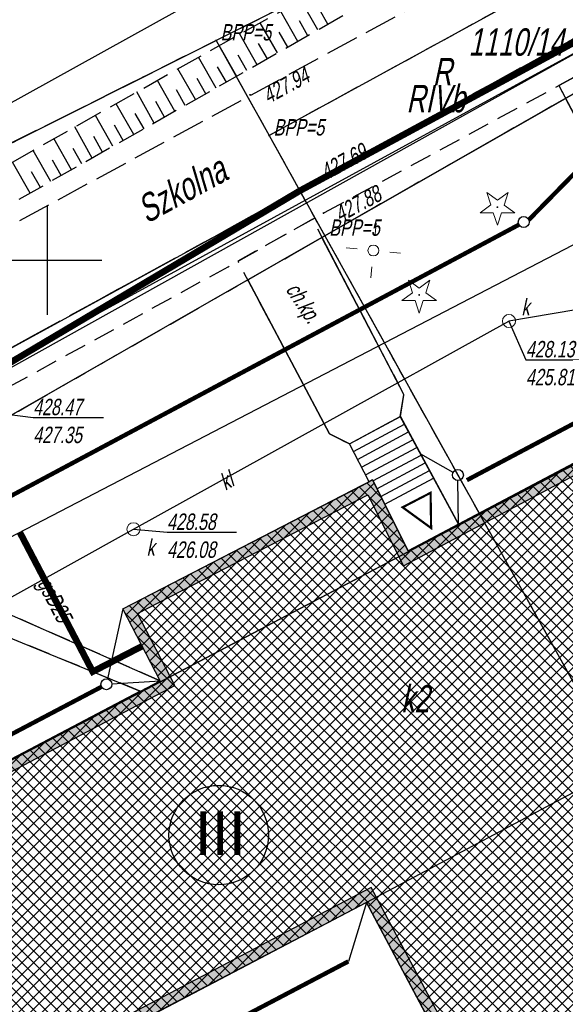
# Model space of a CAD drawing. Header units: metres. Extents: x 7409830 to 7410585, y 5569753 to 5570192.
# Tile 15 of 34: x 7410299 to 7410324, y 5570016 to 5570061. Entities that reach past the tile are written whole.
import ezdxf

# ---------------------------------------------------------------- set-up
doc = ezdxf.new("R2010")
doc.units = ezdxf.units.M
doc.header["$MEASUREMENT"] = 0
for name, pattern in [('1.5_0.5', [2, 1.5, -0.5]), ('1.5_1.0', [2.5, 1.5, -1]), ('218-500', [1, 0.5, -0.5]), ('mz1.0_0.5', [1.5, 1, -0.5]), ('mz1.25_0.5', [1.75, 1.25, -0.5])]:
    doc.linetypes.add(name, pattern=pattern)
doc.layers.get('0').update_dxf_attribs({"color": 8})
for name, color, linetype in [('0 PZT - BUDYNEK OBJĘTY OPRACOWANIEM HATCH', 8, 'Continuous'), ('203-Punkt załamania granicy działki nie stabilizowany', 8, 'Continuous'), ('209-Opis konturu klasyfikacyjnego', 8, 'Continuous'), ('210-Oznaczenie użytku', 8, 'Continuous'), ('211-Nr działki', 8, 'Continuous'), ('216-Granica obrębu', 8, 'Continuous'), ('217-Granica konturu klasyfikcyjnego', 8, 'Continuous'), ('218-Granica użytku', 8, 'Continuous'), ('219-Linia granicy', 8, 'Continuous'), ('312-Budynek (powierzchnia)', 8, 'Continuous'), ('312-Numer ewidencyjny budynku-Atr124', 8, 'Continuous'), ('352-schody (powierzchnia)', 8, 'Continuous'), ('_BPP3-5', 8, 'Continuous'), ('_Gaz', 8, 'GAZ_LINE'), ('_Kan-deszczowa', 8, 'KANSAN_LINE'), ('_MAPA', 8, 'Continuous'), ('_MPZP_linie zagospodarowania', 8, 'Continuous'), ('chodnik (powierzchnia)', 8, 'Continuous'), ('chodnik (powierzchnia)-Atr17', 8, 'Continuous'), ('drzewo iglaste (punkt)', 8, 'Continuous'), ('Granica', 8, 'Continuous'), ('jezdnia (powierzchnia)', 8, 'Continuous'), ('krawężnik (linia)', 8, 'Continuous'), ('KTUL01', 8, 'Continuous'), ('latarnia na słupie lub maszcie (punkt)', 8, 'Continuous'), ('mapa krzyze', 8, 'Continuous'), ('Obrys', 8, 'Continuous'), ('Opis', 8, 'Continuous'), ('przewód gazowy (linia)', 8, 'Continuous'), ('przewód gazowy (linia)-Atr1', 8, 'Continuous'), ('przewód kanalizacyjny (linia)', 8, 'Continuous'), ('przewód kanalizacyjny (linia)-Atr1', 8, 'Continuous'), ('punkt o określonej wysokości (sieć kanalizacyjna)', 8, 'Continuous'), ('punkt o określonej wysokości (sieć kanalizacyjna)-Atr2', 8, 'Continuous'), ('punkt o określonej wysokości (sieć kanalizacyjna)-Atr3', 8, 'Continuous'), ('punkt wysokościowy sztuczny', 8, 'Continuous'), ('punkt wysokościowy sztuczny-Atr2', 8, 'Continuous'), ('skarpa nieumocniona (powierzchnia)', 8, 'Continuous'), ('studzienka okrągła - przewód kanalizacyjny (punkt)', 8, 'Continuous'), ('studzienka okrągła - przewód kanalizacyjny (punkt)-Atr17', 8, 'Continuous'), ('słup (punkt)', 8, 'Continuous')]:
    doc.layers.add(name, color=color, linetype=linetype)
doc.styles.add('ARIAL', font='tahoma.ttf')
doc.styles.get("Standard").update_dxf_attribs({"font": 'arial.ttf'})
doc.styles.add('Style-WORKING_1250 I 0.20944', font='WORKING_1250.shx', dxfattribs={"oblique": 12})
doc.linetypes.add('GAZ_LINE', pattern='A,0.5,-0.2,["G",ARIAL,S=0.1,R=0,X=-0.1,Y=-0.05],-0.25', length=0.95)
doc.linetypes.add('KANSAN_LINE', pattern='A,0.5,-0.2,["KS",ARIAL,S=0.1,R=0,X=-0.1,Y=-0.05],-0.25', length=0.95)

# ---------------------------------------------------------------- blocks, each defined once
blk = doc.blocks.new('203_1')
at = {"layer": '203-Punkt załamania granicy działki nie stabilizowany', "linetype": 'Continuous', "lineweight": 13}
h = blk.add_hatch(color=96, dxfattribs=at)
edge = h.paths.add_edge_path()
edge.add_arc((0, 0), 0.45, 0, 360)
blk = doc.blocks.new('506_1')
at = {"layer": 'punkt o określonej wysokości (sieć kanalizacyjna)', "color": 36, "linetype": 'Continuous', "lineweight": 13}
blk.add_circle((0, 0), 3, dxfattribs=at)
blk = doc.blocks.new('515_1')
at = {"layer": 'latarnia na słupie lub maszcie (punkt)', "color": 7, "linetype": 'Continuous', "lineweight": 13}
for p, q in [((0, 7.5), (0, 12.5)), ((-12.5, 0), (-7.5, 0)), ((7.5, 0), (12.5, 0)), ((0, -12.5), (0, -7.5))]:
    blk.add_line(p, q, dxfattribs=at)
blk = doc.blocks.new('921_1')
at = {"layer": 'drzewo iglaste (punkt)', "linetype": 'Continuous', "lineweight": 13}
h = blk.add_hatch(color=96, dxfattribs=at)
edge = h.paths.add_edge_path()
edge.add_arc((0, 0), 0.45, 0, 360)
at = {"layer": 'drzewo iglaste (punkt)', "color": 96, "linetype": 'Continuous', "lineweight": 13}
for p, q in [((-4.87, 6.71), (-3.01, 0.98)), ((0.01, 3.17), (-4.87, 6.71)), ((4.88, 6.7), (0.01, 3.17)), ((3.02, 0.97), (4.88, 6.7)), ((-3.01, 0.98), (-7.89, -2.56)), ((7.89, -2.57), (3.02, 0.97)), ((-7.89, -2.56), (-1.86, -2.56)), ((-1.86, -2.56), (0, -8.3)), ((0, -8.3), (1.87, -2.57)), ((1.87, -2.57), (7.89, -2.57))]:
    blk.add_line(p, q, dxfattribs=at)
blk = doc.blocks.new('510_1')
at = {"layer": 'słup (punkt)', "color": 7, "linetype": 'Continuous', "lineweight": 13}
blk.add_circle((0, 0), 2.5, dxfattribs=at)
blk = doc.blocks.new('PW02_1')
at = {"layer": 'punkt wysokościowy sztuczny', "linetype": 'Continuous', "lineweight": 13}
h = blk.add_hatch(color=7, dxfattribs=at)
edge = h.paths.add_edge_path()
edge.add_arc((0, 0), 0.45, 0, 360)
blk = doc.blocks.new('506_3')
at = {"layer": 'studzienka okrągła - przewód kanalizacyjny (punkt)', "color": 36, "linetype": 'Continuous', "lineweight": 13}
blk.add_circle((0, 0), 3, dxfattribs=at)
blk = doc.blocks.new('140_2')
at = {"layer": '_BPP3-5', "linetype": 'Continuous', "lineweight": 0}
h = blk.add_hatch(color=1, dxfattribs=at)
edge = h.paths.add_edge_path()
edge.add_arc((0, 0), 0.045, 0, 360)
blk = doc.blocks.new('A$C92b4fa8d')
at = {"layer": '216-Granica obrębu', "linetype": '1.5_1.0', "flags": 128}
blk.add_lwpolyline([(234.071, 177.642), (186.85, 152.23), (118.4, 115.38), (107.71, 110.03), (87.37, 99.84), (69.66, 87.67), (69.04, 87.26), (64.07, 83.83), (-15.82, 50.62), (-46.081, 37.141)], dxfattribs=at)
at = {"layer": '217-Granica konturu klasyfikcyjnego', "linetype": '1.5_0.5', "flags": 128}
for points in [[(180.83, 144.37), (110.13, 105.69)], [(141.27, 117.44), (112.67, 101.11)], [(118.4, 115.38), (107.71, 110.03)], [(87.37, 99.84), (107.71, 110.03)], [(107.71, 110.03), (110.13, 105.69)], [(110.13, 105.69), (112.67, 101.11)], [(74.39, 79.2), (112.67, 101.11)], [(112.67, 101.11), (140.78, 50.59)]]:
    blk.add_lwpolyline(points, dxfattribs=at)
at = {"layer": '218-Granica użytku', "linetype": '218-500', "flags": 128}
for points in [[(180.83, 144.37), (110.13, 105.69)], [(141.27, 117.44), (112.67, 101.11)], [(118.4, 115.38), (107.71, 110.03)], [(87.37, 99.84), (107.71, 110.03)], [(107.71, 110.03), (110.13, 105.69)], [(110.13, 105.69), (112.67, 101.11)], [(74.39, 79.2), (112.67, 101.11)], [(112.67, 101.11), (140.78, 50.59)]]:
    blk.add_lwpolyline(points, dxfattribs=at)
at = {"layer": '219-Linia granicy', "linetype": 'Continuous', "flags": 128}
for points in [[(190.25, 149.52), (110.13, 105.69)], [(178.06, 138.43), (112.67, 101.11)], [(118.4, 115.38), (107.71, 110.03)], [(87.37, 99.84), (107.71, 110.03)], [(107.71, 110.03), (110.13, 105.69)], [(110.13, 105.69), (112.67, 101.11)], [(112.67, 101.11), (74.39, 79.2)], [(112.67, 101.11), (140.78, 50.59)]]:
    blk.add_lwpolyline(points, dxfattribs=at)
at = {"layer": '312-Budynek (powierzchnia)', "linetype": 'Continuous', "flags": 128}
for points in [[(116.48, 86.72), (135, 96.41)], [(103.45, 84.07), (114.85, 89.96)], [(114.85, 89.96), (116.48, 86.72)], [(105.15, 80.79), (103.45, 84.07)], [(92.04, 73.89), (105.15, 80.79)], [(125.45, 76.45), (114.58, 70.67)], [(114.58, 70.67), (98.25, 62.12)], [(114.58, 70.67), (125.93, 49.31)]]:
    blk.add_lwpolyline(points, dxfattribs=at)
at = {"layer": '352-schody (powierzchnia)', "linetype": 'Continuous'}
for p, q in [((113.8, 91.61), (116.12, 92.86)), ((116.12, 92.86), (118.77, 87.94)), ((113.98, 91.26), (116.31, 92.51)), ((114.16, 90.9), (116.5, 92.16)), ((114.35, 90.55), (116.69, 91.8)), ((114.69, 89.88), (113.8, 91.61)), ((114.53, 90.19), (116.88, 91.45)), ((114.87, 89.92), (117.07, 91.1)), ((115.05, 89.56), (117.26, 90.75)), ((115.23, 89.2), (117.45, 90.39)), ((114.85, 89.96), (114.69, 89.88)), ((116.48, 86.72), (114.85, 89.96)), ((115.41, 88.85), (117.64, 90.04)), ((118.77, 87.94), (116.48, 86.72))]:
    blk.add_line(p, q, dxfattribs=at)
at = {"layer": '_MPZP_linie zagospodarowania', "linetype": 'Continuous', "flags": 128}
for points in [[(-36.017, 45.88), (-28.946, 49.608), (53.908, 82.011), (62.561, 86.279), (72.781, 92.383), (84.166, 99.327), (208.113, 168.049), (235.982, 182.726)], [(-33.636, 36.641), (21.41, 58.657), (56.431, 72.334), (68.81, 78.645), (239.951, 174.025)]]:
    blk.add_lwpolyline(points, dxfattribs=at)
at = {"layer": 'chodnik (powierzchnia)', "linetype": 'mz1.0_0.5', "flags": 128}
for points in [[(137.39, 117.44), (123.95, 110.06), (111.89, 103.44), (107.52, 101.01), (93.44, 93.3), (81.3, 86.64), (80.46, 86.16), (76.5, 83.98), (73.01, 82.06), (70.09, 80.48), (69.27, 79.32), (69.13, 78.22), (73.77, 80.74), (77.26, 82.67), (82.06, 85.32), (94.02, 91.89), (108.26, 99.7), (112.61, 102.15), (124.68, 108.69), (141.07, 117.69)], [(105.15, 80.79), (98.13, 83.89)], [(104.25, 80.32), (97.92, 82.9)]]:
    blk.add_lwpolyline(points, dxfattribs=at)
for points in [[(129.22, 96.87), (130.58, 97.59), (124.69, 108.7), (123.35, 107.97), (129.22, 96.87)], [(116.28, 93.87), (112.11, 101.87), (108.7, 99.95), (112.88, 92.07), (113.8, 91.61), (116.12, 92.86), (116.28, 93.87)]]:
    blk.add_lwpolyline(points, close=True, dxfattribs=at)
at = {"layer": 'jezdnia (powierzchnia)', "linetype": '1.5_0.5', "flags": 128}
blk.add_lwpolyline([(137.39, 117.44), (123.95, 110.06), (111.89, 103.44), (107.52, 101.01), (93.44, 93.3), (81.3, 86.64), (80.46, 86.16), (76.24, 89.54), (96.81, 100.75), (116.57, 111.49), (141.7, 125.38), (162.65, 136.82), (173.81, 142.88), (190.06, 151.83), (205.87, 160.5)], dxfattribs=at)
at = {"layer": 'krawężnik (linia)', "linetype": 'Continuous', "flags": 128}
blk.add_lwpolyline([(69.13, 78.22), (69.27, 79.32), (70.09, 80.48), (73.01, 82.06), (76.5, 83.98), (80.46, 86.16), (81.3, 86.64), (93.44, 93.3), (107.52, 101.01), (111.89, 103.44), (123.95, 110.06), (137.39, 117.44)], dxfattribs=at)
at = {"layer": 'mapa krzyze', "linetype": 'Continuous'}
for p, q in [((100, 102.5), (100, 97.5)), ((97.5, 100), (102.5, 100))]:
    blk.add_line(p, q, dxfattribs=at)
at = {"layer": 'przewód gazowy (linia)', "linetype": 'Continuous', "flags": 128}
for points in [[(90.84, 83.46), (141.14, 109.61), (148.31, 97.9), (151.72, 91.37), (152.56, 84.36), (171.91, 48.43)], [(98.75, 87.57), (102.05, 81.26), (103.66, 81.96)]]:
    blk.add_lwpolyline(points, dxfattribs=at)
at = {"layer": 'przewód kanalizacyjny (linia)', "linetype": 'Continuous', "flags": 128}
for points in [[(94.71, 93.4), (129.42, 112.41), (164.07, 131.58), (198.51, 150.56), (234.37, 170.01), (237.715, 171.884)], [(148.32, 101.82), (121.08, 97.22)], [(90.81, 73.02), (89.15, 79.5), (103.94, 87.71), (121.08, 97.22)]]:
    blk.add_lwpolyline(points, dxfattribs=at)
at = {"layer": 'punkt o określonej wysokości (sieć kanalizacyjna)-Atr2', "flags": 128}
for points in [[(121.08, 97.22), (121.85, 95.45), (124.736, 95.45)], [(94.71, 93.4), (99.36, 92.81), (102.575, 92.81)], [(103.94, 87.71), (105.47, 87.57), (108.648, 87.57)]]:
    blk.add_lwpolyline(points, dxfattribs=at)
at = {"layer": 'skarpa nieumocniona (powierzchnia)', "linetype": 'Continuous'}
for p, q in [((112.36, 110.51), (111.58, 111.87)), ((111.44, 109.99), (110.66, 111.36)), ((112.81, 110.77), (112.43, 111.45)), ((110.52, 109.46), (109.72, 110.84)), ((111.9, 110.25), (111.51, 110.93)), ((109.59, 108.92), (108.79, 110.32)), ((110.98, 109.72), (110.59, 110.41)), ((108.65, 108.39), (107.85, 109.8)), ((110.05, 109.19), (109.65, 109.89)), ((107.71, 107.86), (106.91, 109.27)), ((109.12, 108.66), (108.72, 109.36)), ((108.18, 108.13), (107.78, 108.83)), ((106.77, 107.33), (105.97, 108.74)), ((105.83, 106.8), (105.03, 108.21)), ((107.24, 107.59), (106.84, 108.3)), ((104.89, 106.26), (104.09, 107.68)), ((106.3, 107.06), (105.9, 107.77)), ((103.95, 105.73), (103.15, 107.14)), ((105.36, 106.53), (104.96, 107.24)), ((103, 105.2), (102.2, 106.61)), ((104.42, 106), (104.02, 106.7)), ((103.47, 105.46), (103.07, 106.17)), ((102.06, 104.66), (101.26, 106.08)), ((101.11, 104.13), (100.31, 105.55)), ((102.53, 104.93), (102.13, 105.64)), ((100.16, 103.59), (99.36, 105.01)), ((101.58, 104.39), (101.18, 105.1)), ((99.22, 103.06), (98.41, 104.48)), ((100.64, 103.86), (100.24, 104.57)), ((99.69, 103.32), (99.29, 104.03))]:
    blk.add_line(p, q, dxfattribs=at)
at = {"layer": 'skarpa nieumocniona (powierzchnia)', "linetype": 'mz1.25_0.5', "flags": 128}
blk.add_lwpolyline([(212.1, 164.25), (189.89, 152.26), (161.23, 137.08), (134.59, 123.22), (109.23, 108.72), (82.2, 93.43), (67.91, 85.34), (66.56, 86.71), (64.73, 89.68), (68.11, 87.69), (81.19, 94.77), (108.53, 110.18), (134.12, 124.4), (160.35, 138.55), (189.38, 154.43), (211.31, 165.41), (212.1, 164.25)], close=True, dxfattribs=at)
at = {"layer": '203-Punkt załamania granicy działki nie stabilizowany', "linetype": 'Continuous', "xscale": 0.1, "yscale": 0.1, "zscale": 0.1}
for p in [(107.71, 110.03), (110.13, 105.69), (112.67, 101.11)]:
    blk.add_blockref('203_1', p, dxfattribs=at)
at = {"layer": '_BPP3-5', "linetype": 'Continuous'}
for p in [(107.71, 110.03), (110.13, 105.69), (112.67, 101.11)]:
    blk.add_blockref('140_2', p, dxfattribs=at)
at = {"layer": 'drzewo iglaste (punkt)', "linetype": 'Continuous', "xscale": 0.1, "yscale": 0.1, "zscale": 0.1}
for p in [(120.55, 102.42), (116.98, 98.41)]:
    blk.add_blockref('921_1', p, dxfattribs=at)
at = {"layer": 'latarnia na słupie lub maszcie (punkt)', "linetype": 'Continuous', "xscale": 0.1, "yscale": 0.1, "zscale": 0.1, "rotation": 264.362}
blk.add_blockref('515_1', (114.89, 100.44), dxfattribs=at)
at = {"layer": 'punkt o określonej wysokości (sieć kanalizacyjna)', "linetype": 'Continuous', "xscale": 0.1, "yscale": 0.1, "zscale": 0.1}
for p in [(121.08, 97.22), (103.94, 87.71)]:
    blk.add_blockref('506_1', p, dxfattribs=at)
at = {"layer": 'punkt wysokościowy sztuczny', "linetype": 'Continuous', "xscale": 0.1, "yscale": 0.1, "zscale": 0.1}
for p in [(109.26, 107.55), (111.89, 103.44), (112.61, 102.15)]:
    blk.add_blockref('PW02_1', p, dxfattribs=at)
at = {"layer": 'studzienka okrągła - przewód kanalizacyjny (punkt)', "linetype": 'Continuous', "xscale": 0.1, "yscale": 0.1, "zscale": 0.1}
for p in [(121.08, 97.22), (103.94, 87.71)]:
    blk.add_blockref('506_3', p, dxfattribs=at)
at = {"layer": 'słup (punkt)', "linetype": 'Continuous', "xscale": 0.1, "yscale": 0.1, "zscale": 0.1}
blk.add_blockref('510_1', (114.89, 100.44), dxfattribs=at)
at = {"layer": '209-Opis konturu klasyfikacyjnego', "linetype": 'Continuous', "insert": (116.396, 106.732), "char_height": 1.25, "attachment_point": 7, "line_spacing_factor": 0.6}
blk.add_mtext('\\FWORKING_1250;\\Q12;\\H1x;\\W0.72;RIVb', dxfattribs=at)
at = {"layer": '210-Oznaczenie użytku', "linetype": 'Continuous', "insert": (117.599, 107.982), "char_height": 1.25, "attachment_point": 7, "line_spacing_factor": 0.6}
blk.add_mtext('\\FWORKING_1250;\\Q12;\\H1x;\\W0.72;R', dxfattribs=at)
at = {"layer": '211-Nr działki', "linetype": 'Continuous', "insert": (119.232, 109.316), "char_height": 1.25, "attachment_point": 7, "line_spacing_factor": 0.6}
blk.add_mtext('\\FWORKING_1250;\\Q12;\\H1x;\\W0.72;1110/14', dxfattribs=at)
at = {"layer": '312-Numer ewidencyjny budynku-Atr124', "insert": (116.16, 79.343), "char_height": 1.25, "attachment_point": 7, "line_spacing_factor": 0.6}
blk.add_mtext('\\FWORKING_1250;\\Q12;\\H1x;\\W0.72;k2', dxfattribs=at)
at = {"layer": '_BPP3-5', "linetype": 'Continuous', "style": 'Style-WORKING_1250 I 0.20944', "oblique": 12, "width": 0.733333}
for p in [(107.71, 110.03), (110.13, 105.69), (112.67, 101.11)]:
    blk.add_text(' BPP=5', height=0.75, dxfattribs=at).set_placement(p)
at = {"layer": 'chodnik (powierzchnia)-Atr17', "insert": (110.671, 98.533), "char_height": 0.75, "attachment_point": 7, "rotation": 303.197, "line_spacing_factor": 0.6}
blk.add_mtext('\\FWORKING_1250;\\Q12;\\H1x;\\W0.725;ch.kp.', dxfattribs=at)
at = {"layer": 'KTUL01', "linetype": 'Continuous', "style": 'Style-WORKING_1250 I 0.20944', "oblique": 12, "width": 0.725}
blk.add_text('Szkolna', height=1.25, rotation=28.5251, dxfattribs=at).set_placement((104.549, 101.653))
at = {"layer": 'przewód gazowy (linia)-Atr1', "insert": (99.759, 85.362), "char_height": 0.75, "attachment_point": 4, "rotation": 297.609, "line_spacing_factor": 0.6}
blk.add_mtext('\\FWORKING_1250;\\Q12;\\H1x;\\W0.725;gsD25', dxfattribs=at)
at = {"layer": 'przewód kanalizacyjny (linia)-Atr1', "insert": (107.951, 89.791), "char_height": 0.75, "attachment_point": 4, "rotation": 29.023, "line_spacing_factor": 0.6}
blk.add_mtext('\\FWORKING_1250;\\Q12;\\H1x;\\W0.725;kl', dxfattribs=at)
at = {"layer": 'punkt o określonej wysokości (sieć kanalizacyjna)-Atr2', "char_height": 0.75, "attachment_point": 7, "line_spacing_factor": 0.6}
for s, insert in [('\\FWORKING_1250;\\Q12;\\H1x;\\W0.725;428.13', (121.85, 95.548)), ('\\FWORKING_1250;\\Q12;\\H1x;\\W0.725;428.47', (99.36, 92.907)), ('\\FWORKING_1250;\\Q12;\\H1x;\\W0.725;428.58', (105.47, 87.668))]:
    blk.add_mtext(s, dxfattribs=dict(at, insert=insert))
at = {"layer": 'punkt o określonej wysokości (sieć kanalizacyjna)-Atr3', "char_height": 0.75, "attachment_point": 7, "line_spacing_factor": 0.6}
for s, insert in [('\\FWORKING_1250;\\Q12;\\H1x;\\W0.725;425.81', (121.85, 94.273)), ('\\FWORKING_1250;\\Q12;\\H1x;\\W0.725;427.35', (99.36, 91.632)), ('\\FWORKING_1250;\\Q12;\\H1x;\\W0.725;426.08', (105.47, 86.393))]:
    blk.add_mtext(s, dxfattribs=dict(at, insert=insert))
at = {"layer": 'punkt wysokościowy sztuczny-Atr2', "char_height": 0.75, "line_spacing_factor": 0.6}
for s, insert, attachment_point, rotation in [('\\FWORKING_1250;\\Q12;\\H1x;\\W0.725;427.94', (109.74, 107.78), 1, 28.525), ('\\FWORKING_1250;\\Q12;\\H1x;\\W0.725;427.69', (112.74, 103.621), 7, 28.763), ('\\FWORKING_1250;\\Q12;\\H1x;\\W0.725;427.88', (113.02, 102.37), 1, 28.45)]:
    blk.add_mtext(s, dxfattribs=dict(at, insert=insert, attachment_point=attachment_point, rotation=rotation))
at = {"layer": 'studzienka okrągła - przewód kanalizacyjny (punkt)-Atr17', "char_height": 0.75, "attachment_point": 7, "line_spacing_factor": 0.6}
for insert in [(121.65, 97.48), (104.54, 86.5)]:
    blk.add_mtext('\\FWORKING_1250;\\Q12;\\H1x;\\W0.725;k', dxfattribs=dict(at, insert=insert))

msp = doc.modelspace()

# ---------------------------------------------------------------- hatches: boundary and pattern name
at = {"layer": '0 PZT - BUDYNEK OBJĘTY OPRACOWANIEM HATCH'}
h = msp.add_hatch(dxfattribs=at)
h.set_pattern_fill('ANSI37', color=256, scale=3)
h.set_pattern_definition([(45, (0, 0), (-0.265165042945, 0.265165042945), []), (135, (0, 0), (-0.265165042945, -0.265165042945), [])])
h.paths.add_polyline_path([(7410286.94, 5570006.15), (7410280.74, 5570017.93), (7410305.15, 5570030.79), (7410303.45, 5570034.07), (7410314.85, 5570039.96), (7410316.48, 5570036.72), (7410335, 5570046.41), (7410341.16, 5570034.74), (7410325.45, 5570026.45), (7410328.1, 5570021.38), (7410330.73, 5570022.68), (7410333.66, 5570017.1), (7410333.062, 5570016.787), (7410335.973, 5570011.242), (7410333.97, 5570010.19), (7410336.71, 5570004.97), (7410325.93, 5569999.31), (7410332.76, 5569986.46), (7410310.85, 5569974.81), (7410310.12, 5569976.08), (7410306.976, 5569974.408), (7410301.68, 5569984.37), (7410302.2, 5569984.65), (7410298.575, 5569991.463), (7410323.15, 5570004.54), (7410314.58, 5570020.67)])
at = {"layer": 'Obrys'}
h = msp.add_hatch(color=256, dxfattribs=at)
h.dxf.hatch_style = 1
h.paths.add_polyline_path([(7410286.94, 5570006.15), (7410280.74, 5570017.93), (7410305.15, 5570030.79), (7410303.45, 5570034.07), (7410314.85, 5570039.96), (7410316.48, 5570036.72), (7410335, 5570046.41), (7410341.16, 5570034.74), (7410325.45, 5570026.45), (7410328.1, 5570021.38), (7410330.73, 5570022.68), (7410333.66, 5570017.1), (7410333.062, 5570016.787), (7410335.973, 5570011.242), (7410333.97, 5570010.19), (7410336.71, 5570004.97), (7410325.93, 5569999.31), (7410332.76, 5569986.46), (7410310.85, 5569974.81), (7410310.12, 5569976.08), (7410306.976, 5569974.408), (7410301.68, 5569984.37), (7410302.2, 5569984.65), (7410298.575, 5569991.463), (7410323.15, 5570004.54), (7410314.58, 5570020.67)])
h.paths.add_polyline_path([(7410287.15, 5570006.825), (7410281.415, 5570017.721), (7410305.822, 5570030.579), (7410304.124, 5570033.856), (7410314.63, 5570039.284), (7410316.263, 5570036.039), (7410334.815, 5570045.875), (7410340.641, 5570035.018), (7410324.776, 5570026.66), (7410327.883, 5570020.715), (7410330.514, 5570022.016), (7410332.985, 5570017.311), (7410332.387, 5570016.997), (7410335.298, 5570011.452), (7410333.295, 5570010.4), (7410336.035, 5570005.18), (7410325.253, 5569999.519), (7410332.084, 5569986.667), (7410311.042, 5569975.479), (7410310.312, 5569976.749), (7410307.182, 5569975.085), (7410302.355, 5569984.166), (7410302.875, 5569984.446), (7410299.251, 5569991.256), (7410323.826, 5570004.333), (7410314.788, 5570021.344)], flags=16)

# ---------------------------------------------------------------- linework, layer by layer
for points in [[(7410254.33, 5569932.93), (7410275.68, 5569939.9), (7410351.52, 5569981.29), (7410432.43, 5570025.43), (7410392.127, 5570096.224), (7410365.659, 5570081.352), (7410312.67, 5570051.11), (7410274.39, 5570029.2), (7410221.02, 5570009.91)], [(7410330.355, 5570044.089), (7410332.202, 5570045.056), (7410330.88, 5570047.65), (7410330.58, 5570047.59), (7410324.69, 5570058.7), (7410323.35, 5570057.969), (7410329.225, 5570046.873), (7410328.97, 5570046.7)], [(7410318.77, 5570037.94), (7410316.119, 5570042.86), (7410316.28, 5570043.87), (7410312.544, 5570051.038), (7410323.661, 5570057.383), (7410329.225, 5570046.873), (7410328.97, 5570046.7), (7410330.364, 5570044.082)], [(7410313.8, 5570041.61), (7410316.119, 5570042.86), (7410316.28, 5570043.87), (7410312.546, 5570051.039), (7410309.153, 5570049.097), (7410312.88, 5570042.07)], [(7410305.15, 5570030.79), (7410303.454, 5570034.072), (7410314.69, 5570039.88), (7410313.8, 5570041.61), (7410312.88, 5570042.07), (7410309.153, 5570049.097), (7410294.581, 5570040.757), (7410298.13, 5570033.89)], [(7410292.51, 5569984.67), (7410299.42, 5569985.95), (7410295.87, 5569992.289), (7410322.354, 5570006.042), (7410314.58, 5570020.67), (7410286.94, 5570006.15), (7410280.74, 5570017.93), (7410288.96, 5570022.27), (7410282.806, 5570034.017), (7410274.39, 5570029.2), (7410269.417, 5570027.407), (7410273.43, 5570016.04), (7410283.172, 5569999.416)], [(7410294.42, 5570025.14), (7410291.974, 5570029.721), (7410297.925, 5570032.898), (7410304.25, 5570030.32)]]:
    msp.add_lwpolyline(points, close=True)
for points in [[(7410338.45, 5570065.823), (7410324.987, 5570058.14), (7410312.544, 5570051.038), (7410294.581, 5570040.757), (7410274.39, 5570029.2), (7410265.981, 5570026.161)], [(7410280.744, 5570017.922), (7410335, 5570046.41)]]:
    msp.add_lwpolyline(points)
msp.add_circle((7410307.831, 5570023.743), 2.271)
at = {"layer": '_Gaz', "const_width": 0.3}
msp.add_lwpolyline([(7410298.75, 5570037.57), (7410302.079, 5570031.205), (7410304.334, 5570032.37)], dxfattribs=at)
at = {"layer": '_Kan-deszczowa', "const_width": 0.2}
for points in [[(7410319.156, 5570039.95), (7410335.808, 5570048.779)], [(7410278.726, 5570017.999), (7410302.484, 5570030.516)], [(7410313.748, 5570017.974), (7410286.322, 5570003.566)]]:
    msp.add_lwpolyline(points, dxfattribs=at)
at = {"layer": '_Kan-deszczowa'}
for points in [[(7410318.53, 5570040.308), (7410317.05, 5570041.133)], [(7410318.769, 5570037.941), (7410318.75, 5570039.936)], [(7410303.454, 5570034.072), (7410302.758, 5570030.877)], [(7410302.955, 5570030.648), (7410305.15, 5570030.79)], [(7410314.58, 5570020.67), (7410313.748, 5570017.974)]]:
    msp.add_lwpolyline(points, dxfattribs=at)
for centre in [(7410318.748, 5570040.186), (7410302.705, 5570030.632)]:
    msp.add_circle(centre, 0.25, dxfattribs=at)
at = {"layer": 'Granica', "ltscale": 0.2, "const_width": 0.3}
msp.add_lwpolyline([(7410328.777, 5570062.496), (7410327.218, 5570065.039), (7410334.243, 5570068.866), (7410335.57, 5570066.441), (7410351.411, 5570075.329), (7410390.988, 5570002.821), (7410280.485, 5569942.522), (7410251.102, 5570020.783), (7410259.225, 5570023.719), (7410273.586, 5570030.64), (7410311.53, 5570053.165), (7410328.777, 5570062.496)], dxfattribs=at)
at = {"layer": 'Obrys'}
for points in [[(7410332.76, 5569986.46), (7410310.85, 5569974.81), (7410310.12, 5569976.08), (7410306.976, 5569974.408), (7410301.68, 5569984.37), (7410302.2, 5569984.65), (7410298.575, 5569991.463), (7410323.15, 5570004.54), (7410314.58, 5570020.67), (7410286.94, 5570006.15), (7410280.74, 5570017.93), (7410305.15, 5570030.79), (7410303.45, 5570034.07), (7410314.85, 5570039.96), (7410316.48, 5570036.72), (7410335, 5570046.41)], [(7410332.084, 5569986.667), (7410311.042, 5569975.479), (7410310.312, 5569976.749), (7410307.182, 5569975.085), (7410302.355, 5569984.166), (7410302.875, 5569984.446), (7410299.251, 5569991.256), (7410323.826, 5570004.333), (7410314.788, 5570021.344), (7410287.15, 5570006.825), (7410281.415, 5570017.721), (7410305.822, 5570030.579), (7410304.124, 5570033.856), (7410314.63, 5570039.284), (7410316.263, 5570036.039), (7410334.815, 5570045.875)]]:
    msp.add_lwpolyline(points, dxfattribs=at)
at = {"layer": 'Opis', "const_width": 0.1}
msp.add_lwpolyline([(7410317.501, 5570039.375), (7410317.525, 5570037.765), (7410316.223, 5570038.712)], close=True, dxfattribs=at)

# ---------------------------------------------------------------- texts
at = {"insert": (7410306.738, 5570024.835), "char_height": 2, "width": 2.08597, "attachment_point": 1}
msp.add_mtext('III', dxfattribs=at)

# ---------------------------------------------------------------- next in the draw order: block references
at = {"layer": '_MAPA'}
msp.add_blockref('A$C92b4fa8d', (7410200, 5569950), dxfattribs=at)

# ---------------------------------------------------------------- next in the draw order: linework, layer by layer
msp.add_lwpolyline([(7410280.724, 5570017.921), (7410335, 5570046.41)])
at = {"layer": '_Kan-deszczowa', "const_width": 0.2}
for points in [[(7410321.985, 5570051.839), (7410324.454, 5570054.357), (7410324.454, 5570054.357)], [(7410275.507, 5570027.032), (7410275.507, 5570027.032), (7410321.536, 5570051.619)]]:
    msp.add_lwpolyline(points, dxfattribs=at)
at = {"layer": '_Kan-deszczowa'}
msp.add_circle((7410321.755, 5570051.74), 0.25, dxfattribs=at)

doc.saveas('drawing.dxf')
